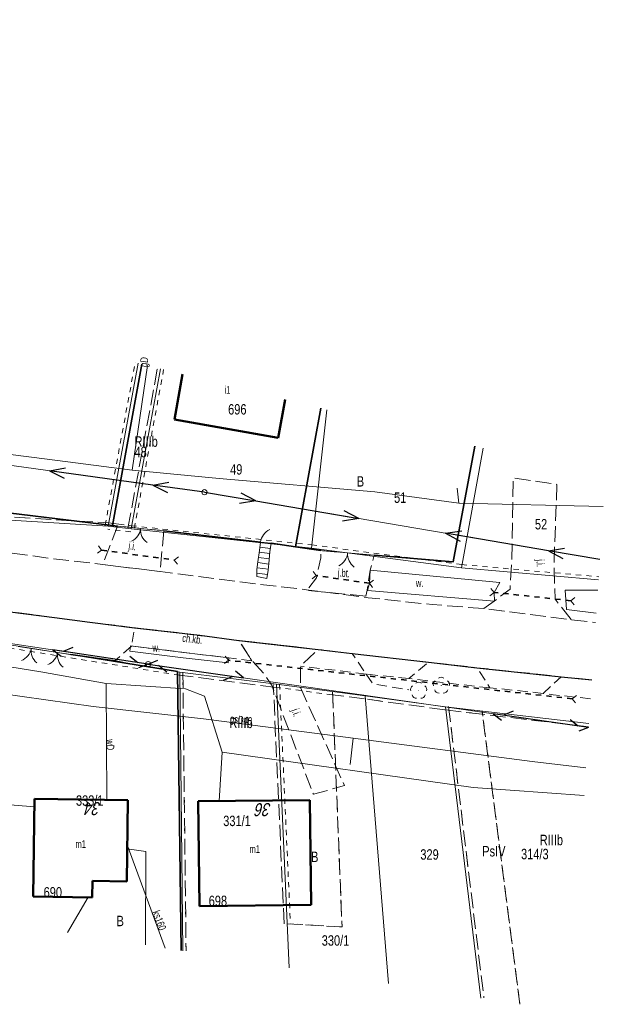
# Model space of a CAD drawing. Header units: metres. Extents: x 7428509 to 7430603, y 5527625 to 5529161.
# Tile 11 of 29: x 7429040 to 7429096, y 5528982 to 5529077. Entities that reach past the tile are written whole.
import ezdxf
from ezdxf.enums import TextEntityAlignment as Align

# ---------------------------------------------------------------- set-up
doc = ezdxf.new("R2010")
doc.units = ezdxf.units.M
doc.header["$MEASUREMENT"] = 0
for name, pattern in [('0.5_0.5', [1, 0.5, -0.5]), ('1.0_0.5', [1.5, 1, -0.5]), ('1.5_0.5', [2, 1.5, -0.5]), ('219-500', [0]), ('egkk-500', [2, 1.5, -0.5]), ('egug-500', [1, 0.5, -0.5]), ('otkz_500', [1, 0.5, -0.5]), ('otob_500', [0]), ('otof_500', [0]), ('suep_nn_500', [0]), ('sutp_500', [0])]:
    doc.linetypes.add(name, pattern=pattern)
doc.layers.get('0').update_dxf_attribs({"color": 2, "linetype": 'CONTINUOUS', "lineweight": 5})
for name, color, linetype in [('210-oznaczenie konturu użytku gruntowego', 7, 'CONTINUOUS'), ('211-numer działki ewidencyjnej', 7, 'CONTINUOUS'), ('217-Granica konturu po granicy działki', 7, 'CONTINUOUS'), ('217-kontur klasyfikacyjny', 7, 'CONTINUOUS'), ('218-Granica użytku po granicy działki', 7, 'CONTINUOUS'), ('218-kontur użytku gruntowego', 7, 'CONTINUOUS'), ('219-działka ewidencyjna', 7, 'CONTINUOUS'), ('238-Punkt adresowy budynku', 7, 'CONTINUOUS'), ('312-budynek ewidencyjny', 7, 'CONTINUOUS'), ('312-oznaczenie budynku ewidencyjnego', 7, 'CONTINUOUS'), ('312-oznaczenie budynku ewidencyjnego-Atr117', 7, 'CONTINUOUS'), ('brama', 7, 'CONTINUOUS'), ('chodnik', 7, 'CONTINUOUS'), ('chodnik-Atr17', 7, 'CONTINUOUS'), ('drzewo liściaste', 7, 'CONTINUOUS'), ('furtka', 7, 'CONTINUOUS'), ('jezdnia', 7, 'CONTINUOUS'), ('jezdnia-Atr17', 7, 'CONTINUOUS'), ('krawężnik', 7, 'CONTINUOUS'), ('ogrodzenie trwałe', 7, 'CONTINUOUS'), ('przepust', 7, 'CONTINUOUS'), ('przewód elektroenergetyczny niskiego napięcia', 7, 'CONTINUOUS'), ('przewód gazowy', 7, 'CONTINUOUS'), ('przewód gazowy-Atr1', 7, 'CONTINUOUS'), ('przewód kanalizacyjny', 7, 'CONTINUOUS'), ('przewód kanalizacyjny-Atr1', 7, 'CONTINUOUS'), ('przewód telekomunikacyjny napowietrzny', 7, 'CONTINUOUS'), ('przewód wodociągowy', 7, 'CONTINUOUS'), ('przewód wodociągowy-Atr1', 7, 'CONTINUOUS'), ('rów przydrożny (linia)', 7, 'CONTINUOUS'), ('rów przydrożny (linia)-Atr17', 7, 'CONTINUOUS'), ('rów przydrożny (poligon)', 7, 'CONTINUOUS'), ('rów przydrożny (poligon)-Atr17', 7, 'CONTINUOUS'), ('schody w ciągu komunikacyjnym', 7, 'CONTINUOUS'), ('słup przewodów napowietrznych', 7, 'CONTINUOUS')]:
    doc.layers.add(name, color=color, linetype=linetype)
doc.styles.get("Standard").update_dxf_attribs({"font": 'Working1250', "width": 0.75})
doc.linetypes.add('902-500', pattern='A,3.75,0,[1,ksztalty.shx,S=0.5,R=0,X=0,Y=0],3.75', length=7.5)

# ---------------------------------------------------------------- blocks, each defined once
blk = doc.blocks.new('US15')
at = {"color": 0, "linetype": 'Continuous', "lineweight": 13}
blk.add_circle((0, 0), 0.25, dxfattribs=at)
blk = doc.blocks.new('OP021')
at = {"linetype": 'Continuous', "lineweight": 13}
h = blk.add_hatch(color=0, dxfattribs=at)
edge = h.paths.add_edge_path()
edge.add_arc((0, 0), 0.05, 0, 360)
at = {"color": 0, "linetype": 'Continuous', "lineweight": 13}
for centre, start, end in [((-0.38, 0.124), 121.308, 202.548), ((0, 0.4), 49.272, 130.728), ((0.38, 0.124), 337.452, 58.692), ((-0.235, -0.324), 193.221, 274.871), ((0.235, -0.324), 265.129, 346.779)]:
    blk.add_arc(centre, 0.4, start, end, dxfattribs=at)
blk = doc.blocks.new('OK02')
at = {"color": 0, "linetype": 'Continuous', "lineweight": 0}
for centre, start, end in [((-1.5, 0), 0, 60), ((1.5, 0), 120, 180)]:
    blk.add_arc(centre, 1.5, start, end, dxfattribs=at)
blk = doc.blocks.new('IB05')
at = {"color": 0, "linetype": 'Continuous', "lineweight": 13}
for q in [(0.354, 0.354), (0.354, -0.354)]:
    blk.add_line((0, 0), q, dxfattribs=at)
blk = doc.blocks.new('OK04')
at = {"color": 0, "linetype": 'Continuous', "lineweight": 0}
blk.add_arc((1.5, 0.001), 1.5, 120, 180, dxfattribs=at)
blk = doc.blocks.new('SUEP1')
at = {"color": 0, "linetype": 'Continuous'}
for p, q in [((0, 0), (5, 0)), ((5, 0), (3.5, 0.5)), ((5, 0), (3.5, -0.5)), ((5, 0), (15, 0)), ((15, 0), (13.5, 0.5)), ((15, 0), (13.5, -0.5))]:
    blk.add_line(p, q, dxfattribs=at)
blk = doc.blocks.new('SUTP')
at = {"color": 0, "linetype": 'Continuous'}
for p, q in [((0, 0), (0.866, 0.5)), ((0, 0), (9.232, 0)), ((1.866, -0.5), (1, 0)), ((7.366, -0.5), (8.232, 0)), ((9.232, 0), (8.366, 0.5))]:
    blk.add_line(p, q, dxfattribs=at)

msp = doc.modelspace()

# ---------------------------------------------------------------- linework, layer by layer
at = {"layer": '217-Granica konturu po granicy działki', "color": 3, "linetype": '1.5_0.5', "lineweight": 18}
for p, q in [((7429050.815, 5529027.974), (7429053.643, 5529043.321)), ((7429053.643, 5529043.321), (7429053.643, 5529043.321)), ((7429053.643, 5529043.321), (7429053.643, 5529043.321)), ((7429037.958, 5529029.149), (7429048.938, 5529028.489)), ((7429048.938, 5529028.489), (7429048.938, 5529028.489)), ((7429048.938, 5529028.489), (7429048.938, 5529028.489)), ((7429048.957, 5529028.488), (7429048.957, 5529028.488)), ((7429048.957, 5529028.488), (7429048.957, 5529028.488)), ((7429048.957, 5529028.488), (7429051.147, 5529028.218)), ((7429050.815, 5529027.974), (7429050.815, 5529027.974)), ((7429050.815, 5529027.974), (7429050.815, 5529027.974)), ((7429051.147, 5529028.218), (7429051.147, 5529028.218)), ((7429051.147, 5529028.218), (7429051.147, 5529028.218)), ((7429065.002, 5529012.712), (7429055.732, 5529013.882)), ((7429055.732, 5529013.882), (7429055.732, 5529013.882)), ((7429055.732, 5529013.882), (7429055.732, 5529013.882)), ((7429056.07, 5529014.184), (7429056.07, 5529014.184)), ((7429056.07, 5529014.184), (7429056.07, 5529014.184)), ((7429056.07, 5529014.184), (7429056.381, 5528987.453)), ((7429065.78, 5528990.037), (7429064.74, 5529012.997)), ((7429064.74, 5529012.997), (7429064.74, 5529012.997)), ((7429064.74, 5529012.997), (7429064.74, 5529012.997)), ((7429065.002, 5529012.712), (7429065.002, 5529012.712)), ((7429065.002, 5529012.712), (7429065.002, 5529012.712)), ((7429073.492, 5529011.612), (7429070.382, 5529012.012)), ((7429070.382, 5529012.012), (7429070.382, 5529012.012)), ((7429070.382, 5529012.012), (7429070.382, 5529012.012)), ((7429081.19, 5529010.563), (7429073.49, 5529011.613)), ((7429073.49, 5529011.613), (7429073.49, 5529011.613)), ((7429073.49, 5529011.613), (7429073.49, 5529011.613)), ((7429073.492, 5529011.612), (7429073.492, 5529011.612)), ((7429073.492, 5529011.612), (7429073.492, 5529011.612)), ((7429081.528, 5529010.896), (7429081.528, 5529010.896)), ((7429081.528, 5529010.896), (7429081.528, 5529010.896)), ((7429081.528, 5529010.896), (7429084.917, 5528982.951)), ((7429081.19, 5529010.563), (7429081.19, 5529010.563)), ((7429081.19, 5529010.563), (7429081.19, 5529010.563)), ((7429084.715, 5529010.142), (7429081.195, 5529010.562)), ((7429081.195, 5529010.562), (7429081.195, 5529010.562)), ((7429081.195, 5529010.562), (7429081.195, 5529010.562)), ((7429084.715, 5529010.142), (7429084.715, 5529010.142)), ((7429084.715, 5529010.142), (7429084.715, 5529010.142)), ((7429094.947, 5529008.935), (7429084.715, 5529010.142)), ((7429084.715, 5529010.142), (7429084.715, 5529010.142)), ((7429084.715, 5529010.142), (7429084.715, 5529010.142)), ((7429094.947, 5529008.935), (7429094.947, 5529008.935)), ((7429094.947, 5529008.935), (7429094.947, 5529008.935)), ((7429065.78, 5528990.037), (7429065.78, 5528990.037)), ((7429065.78, 5528990.037), (7429065.78, 5528990.037)), ((7429056.381, 5528987.453), (7429056.381, 5528987.453)), ((7429056.381, 5528987.453), (7429056.381, 5528987.453)), ((7429084.917, 5528982.951), (7429084.917, 5528982.951)), ((7429084.917, 5528982.951), (7429084.917, 5528982.951))]:
    msp.add_line(p, q, dxfattribs=at)
at = {"layer": '217-kontur klasyfikacyjny', "color": 92, "linetype": 'egkk-500', "lineweight": 18, "flags": 128}
for points in [[(7429070.42, 5529012.31), (7429071.33, 5528989.74)], [(7429088.372, 5528982.319), (7429084.75, 5529010.44)], [(7429071.33, 5528989.74), (7429066.08, 5528990.05)]]:
    msp.add_lwpolyline(points, dxfattribs=at)
at = {"layer": '218-Granica użytku po granicy działki', "color": 3, "linetype": '0.5_0.5', "lineweight": 18}
for p, q in [((7429048.625, 5529028.244), (7429051.504, 5529043.847)), ((7429051.504, 5529043.847), (7429051.504, 5529043.847)), ((7429051.504, 5529043.847), (7429051.504, 5529043.847)), ((7429054.233, 5529043.213), (7429051.405, 5529027.866)), ((7429054.233, 5529043.213), (7429054.233, 5529043.213)), ((7429054.233, 5529043.213), (7429054.233, 5529043.213)), ((7429037.958, 5529029.149), (7429048.938, 5529028.489)), ((7429048.625, 5529028.244), (7429048.625, 5529028.244)), ((7429048.625, 5529028.244), (7429048.625, 5529028.244)), ((7429051.073, 5529027.622), (7429048.883, 5529027.892)), ((7429048.883, 5529027.892), (7429048.883, 5529027.892)), ((7429048.883, 5529027.892), (7429048.883, 5529027.892)), ((7429048.938, 5529028.489), (7429048.938, 5529028.489)), ((7429048.938, 5529028.489), (7429048.938, 5529028.489)), ((7429051.073, 5529027.622), (7429051.073, 5529027.622)), ((7429051.073, 5529027.622), (7429051.073, 5529027.622)), ((7429051.142, 5529028.218), (7429051.142, 5529028.218)), ((7429051.142, 5529028.218), (7429051.142, 5529028.218)), ((7429051.142, 5529028.218), (7429068.422, 5529026.378)), ((7429051.405, 5529027.866), (7429051.405, 5529027.866)), ((7429051.405, 5529027.866), (7429051.405, 5529027.866)), ((7429068.422, 5529026.378), (7429068.422, 5529026.378)), ((7429068.422, 5529026.378), (7429068.422, 5529026.378)), ((7429068.429, 5529026.377), (7429068.429, 5529026.377)), ((7429068.429, 5529026.377), (7429068.429, 5529026.377)), ((7429068.429, 5529026.377), (7429082.799, 5529024.487)), ((7429082.786, 5529024.489), (7429082.786, 5529024.489)), ((7429082.786, 5529024.489), (7429082.786, 5529024.489)), ((7429082.786, 5529024.489), (7429095.921, 5529023.33)), ((7429082.799, 5529024.487), (7429082.799, 5529024.487)), ((7429082.799, 5529024.487), (7429082.799, 5529024.487)), ((7429095.921, 5529023.33), (7429095.921, 5529023.33)), ((7429095.921, 5529023.33), (7429095.921, 5529023.33)), ((7429055.723, 5529013.884), (7429035.843, 5529017.064)), ((7429055.723, 5529013.884), (7429055.723, 5529013.884)), ((7429055.723, 5529013.884), (7429055.723, 5529013.884)), ((7429065.002, 5529012.712), (7429055.732, 5529013.882)), ((7429055.732, 5529013.882), (7429055.732, 5529013.882)), ((7429055.732, 5529013.882), (7429055.732, 5529013.882)), ((7429056.07, 5529014.184), (7429056.07, 5529014.184)), ((7429056.07, 5529014.184), (7429056.07, 5529014.184)), ((7429056.07, 5529014.184), (7429056.381, 5528987.453)), ((7429070.381, 5529012.013), (7429065.001, 5529012.713)), ((7429065.001, 5529012.713), (7429065.001, 5529012.713)), ((7429065.001, 5529012.713), (7429065.001, 5529012.713)), ((7429065.002, 5529012.712), (7429065.002, 5529012.712)), ((7429065.002, 5529012.712), (7429065.002, 5529012.712)), ((7429065.34, 5529013.023), (7429065.34, 5529013.023)), ((7429065.34, 5529013.023), (7429065.34, 5529013.023)), ((7429065.34, 5529013.023), (7429066.38, 5528990.063)), ((7429070.381, 5529012.013), (7429070.381, 5529012.013)), ((7429070.381, 5529012.013), (7429070.381, 5529012.013)), ((7429073.492, 5529011.612), (7429070.382, 5529012.012)), ((7429070.382, 5529012.012), (7429070.382, 5529012.012)), ((7429070.382, 5529012.012), (7429070.382, 5529012.012)), ((7429081.19, 5529010.563), (7429073.49, 5529011.613)), ((7429073.49, 5529011.613), (7429073.49, 5529011.613)), ((7429073.49, 5529011.613), (7429073.49, 5529011.613)), ((7429073.492, 5529011.612), (7429073.492, 5529011.612)), ((7429073.492, 5529011.612), (7429073.492, 5529011.612)), ((7429081.528, 5529010.896), (7429081.528, 5529010.896)), ((7429081.528, 5529010.896), (7429081.528, 5529010.896)), ((7429081.528, 5529010.896), (7429084.917, 5528982.951)), ((7429081.19, 5529010.563), (7429081.19, 5529010.563)), ((7429081.19, 5529010.563), (7429081.19, 5529010.563)), ((7429084.715, 5529010.142), (7429081.195, 5529010.562)), ((7429081.195, 5529010.562), (7429081.195, 5529010.562)), ((7429081.195, 5529010.562), (7429081.195, 5529010.562)), ((7429094.947, 5529008.935), (7429084.715, 5529010.142)), ((7429084.715, 5529010.142), (7429084.715, 5529010.142)), ((7429084.715, 5529010.142), (7429084.715, 5529010.142)), ((7429084.715, 5529010.142), (7429084.715, 5529010.142)), ((7429084.715, 5529010.142), (7429084.715, 5529010.142)), ((7429094.947, 5529008.935), (7429094.947, 5529008.935)), ((7429094.947, 5529008.935), (7429094.947, 5529008.935)), ((7429066.38, 5528990.063), (7429066.38, 5528990.063)), ((7429066.38, 5528990.063), (7429066.38, 5528990.063)), ((7429056.381, 5528987.453), (7429056.381, 5528987.453)), ((7429056.381, 5528987.453), (7429056.381, 5528987.453)), ((7429084.917, 5528982.951), (7429084.917, 5528982.951)), ((7429084.917, 5528982.951), (7429084.917, 5528982.951))]:
    msp.add_line(p, q, dxfattribs=at)
at = {"layer": '218-kontur użytku gruntowego', "color": 3, "linetype": 'egug-500', "lineweight": 18, "flags": 128}
for points in [[(7429071.33, 5528989.74), (7429070.42, 5529012.31)], [(7429084.75, 5529010.44), (7429088.372, 5528982.319)], [(7429066.08, 5528990.05), (7429071.33, 5528989.74)]]:
    msp.add_lwpolyline(points, dxfattribs=at)
at = {"layer": '219-działka ewidencyjna', "color": 7, "linetype": '219-500', "lineweight": 18, "flags": 128}
for points in [[(7429048.92, 5529028.19), (7429051.799, 5529043.793)], [(7429051.11, 5529027.92), (7429053.938, 5529043.267)], [(7429068.39, 5529026.08), (7429069.869, 5529039.345)], [(7429082.76, 5529024.19), (7429084.838, 5529035.661)], [(7429037.94, 5529028.85), (7429048.92, 5529028.19)], [(7429048.92, 5529028.19), (7429051.11, 5529027.92)], [(7429051.11, 5529027.92), (7429068.39, 5529026.08)], [(7429068.39, 5529026.08), (7429082.76, 5529024.19)], [(7429082.76, 5529024.19), (7429095.895, 5529023.031)], [(7429055.77, 5529014.18), (7429035.89, 5529017.36)], [(7429065.04, 5529013.01), (7429055.77, 5529014.18)], [(7429055.77, 5529014.18), (7429056.081, 5528987.449)], [(7429073.53, 5529011.91), (7429065.04, 5529013.01)], [(7429065.04, 5529013.01), (7429066.271, 5528985.83)], [(7429073.53, 5529011.91), (7429075.788, 5528984.318)], [(7429073.53, 5529011.91), (7429081.23, 5529010.86)], [(7429081.23, 5529010.86), (7429084.619, 5528982.915)], [(7429081.23, 5529010.86), (7429094.982, 5529009.236)]]:
    msp.add_lwpolyline(points, dxfattribs=at)
at = {"layer": '312-budynek ewidencyjny', "color": 7, "linetype": 'Continuous', "lineweight": 50, "flags": 128}
for points in [[(7429055.27, 5529038.41), (7429056.051, 5529042.747)], [(7429065.863, 5529040.331), (7429065.2, 5529036.64)], [(7429065.2, 5529036.64), (7429055.27, 5529038.41)], [(7429041.73, 5528992.65), (7429041.86, 5529002.03)], [(7429041.86, 5529002.03), (7429050.81, 5529001.91)], [(7429050.81, 5529001.91), (7429050.7, 5528994.11)], [(7429057.54, 5529001.79), (7429068.25, 5529001.91)], [(7429057.66, 5528991.74), (7429057.54, 5529001.79)], [(7429068.25, 5529001.91), (7429068.37, 5528991.86)], [(7429047.4, 5528994.15), (7429047.38, 5528992.57)], [(7429050.7, 5528994.11), (7429047.4, 5528994.15)], [(7429047.38, 5528992.57), (7429041.73, 5528992.65)], [(7429068.37, 5528991.86), (7429057.66, 5528991.74)]]:
    msp.add_lwpolyline(points, dxfattribs=at)
at = {"layer": 'brama', "color": 7, "linetype": 'otob_500', "lineweight": 18, "flags": 128}
for points in [[(7429054.24, 5529027.74), (7429049.82, 5529028.19)], [(7429074.42, 5529025.39), (7429069.31, 5529025.83)], [(7429045.33, 5529015.86), (7429042.8, 5529016.26), (7429040.28, 5529016.65)]]:
    msp.add_lwpolyline(points, dxfattribs=at)
at = {"layer": 'chodnik', "color": 7, "linetype": '1.0_0.5', "lineweight": 18, "flags": 128}
msp.add_lwpolyline([(7429062.69, 5529015.27), (7429056.19, 5529016.07), (7429051.14, 5529016.68), (7429051.45, 5529018.44), (7429061.43, 5529017.22)], close=True, dxfattribs=at)
for points in [[(7429051.14, 5529016.68), (7429049.57, 5529015.25)], [(7429077.74, 5529013.56), (7429073.64, 5529013.98), (7429072.3, 5529015.95)], [(7429073.64, 5529013.98), (7429067.36, 5529014.76)], [(7429085.5, 5529012.68), (7429084.41, 5529012.78), (7429077.74, 5529013.56), (7429079.6, 5529015.14)], [(7429090.61, 5529012.14), (7429085.5, 5529012.68), (7429084.25, 5529014.6)], [(7429073.64, 5529013.98), (7429074.26, 5529013.06), (7429077.74, 5529012.48)], [(7429095.14, 5529011.63), (7429091.57, 5529012.01), (7429090.61, 5529012.14), (7429092.31, 5529013.74)]]:
    msp.add_lwpolyline(points, dxfattribs=at)
at = {"layer": 'furtka', "color": 7, "linetype": 'otof_500', "lineweight": 18, "flags": 128}
msp.add_lwpolyline([(7429063.52, 5529026.63), (7429064.54, 5529026.53)], dxfattribs=at)
at = {"layer": 'jezdnia', "color": 7, "linetype": '1.5_0.5', "lineweight": 18, "flags": 128}
for points in [[(7429091.92, 5529032.18), (7429091.63, 5529024.45), (7429091.74, 5529021.17), (7429093.3, 5529019.2), (7429084.9, 5529020.27), (7429087.43, 5529022.12), (7429087.6, 5529024.9), (7429087.72, 5529032.8)], [(7429054.24, 5529027.74), (7429053.91, 5529023.82), (7429048.39, 5529024.49), (7429049.82, 5529028.19)], [(7429073.6, 5529021.47), (7429067.95, 5529022.01), (7429068.87, 5529023.22), (7429069.29, 5529025.13), (7429069.31, 5529025.83), (7429074.42, 5529025.39), (7429074.03, 5529023.94), (7429073.73, 5529022.03)], [(7429067.34, 5529012.71), (7429071.55, 5529003.3), (7429068.58, 5529002.46), (7429064.58, 5529012.95), (7429063.83, 5529014.03), (7429062.69, 5529015.27), (7429061.43, 5529017.22), (7429069.03, 5529016.35), (7429067.36, 5529014.76)]]:
    msp.add_lwpolyline(points, close=True, dxfattribs=at)
msp.add_lwpolyline([(7429095.259, 5529013.423), (7429092.31, 5529013.74), (7429084.25, 5529014.6), (7429079.6, 5529015.14), (7429072.3, 5529015.95), (7429069.03, 5529016.35), (7429061.43, 5529017.22), (7429057.71, 5529017.71), (7429051.45, 5529018.44), (7429047.17, 5529018.96), (7429043.77, 5529019.41), (7429039.51, 5529019.97), (7429036.55, 5529020.42), (7429032.54, 5529020.97), (7429028.55, 5529021.62), (7429023.58, 5529022.42), (7429018.68, 5529023.28), (7429001, 5529026.47), (7429029.38, 5529026.98), (7429036.83, 5529026.01), (7429043.51, 5529025.06), (7429047.63, 5529024.59), (7429053.91, 5529023.82), (7429054.86, 5529023.7), (7429063.04, 5529022.65), (7429068.14, 5529022.05), (7429073.84, 5529021.31), (7429079.97, 5529020.66), (7429084.9, 5529020.27), (7429093.3, 5529019.2), (7429095.624, 5529018.946)], dxfattribs=at)
at = {"layer": 'krawężnik', "color": 7, "linetype": 'Continuous', "lineweight": 25, "flags": 128}
msp.add_lwpolyline([(7429001, 5529026.47), (7429018.68, 5529023.28), (7429023.58, 5529022.42), (7429028.55, 5529021.62), (7429032.54, 5529020.97), (7429036.55, 5529020.42), (7429039.51, 5529019.97), (7429043.77, 5529019.41), (7429047.17, 5529018.96), (7429051.45, 5529018.44), (7429057.71, 5529017.71), (7429061.43, 5529017.22), (7429069.03, 5529016.35), (7429072.3, 5529015.95), (7429079.6, 5529015.14), (7429084.25, 5529014.6), (7429092.31, 5529013.74), (7429095.259, 5529013.423)], dxfattribs=at)
at = {"layer": 'ogrodzenie trwałe', "color": 7, "linetype": '902-500', "lineweight": 35, "flags": 128}
for points in [[(7429021.79, 5529031.45), (7429035.1, 5529029.98), (7429049.32, 5529028.23), (7429052.138, 5529043.71)], [(7429064.54, 5529026.53), (7429066.88, 5529026.2), (7429069.293, 5529039.487)], [(7429074.42, 5529025.39), (7429081.98, 5529024.77), (7429084.061, 5529035.852)], [(7429049.32, 5529028.23), (7429049.82, 5529028.19)], [(7429054.24, 5529027.74), (7429063.52, 5529026.63)], [(7429066.88, 5529026.2), (7429069.31, 5529025.83)], [(7429045.33, 5529015.86), (7429049.57, 5529015.25), (7429050.61, 5529015.03), (7429055.56, 5529014.25)], [(7429055.56, 5529014.25), (7429055.91, 5528987.476)]]:
    msp.add_lwpolyline(points, dxfattribs=at)
at = {"layer": 'przepust', "color": 7, "linetype": 'otkz_500', "lineweight": 35, "flags": 128}
for points in [[(7429048.29, 5529025.88), (7429055.25, 5529024.93)], [(7429073.95, 5529022.7), (7429068.85, 5529023.44)], [(7429093.24, 5529021.03), (7429085.89, 5529021.82)], [(7429093.39, 5529011.62), (7429060.44, 5529015.31)]]:
    msp.add_lwpolyline(points, dxfattribs=at)
at = {"layer": 'przewód elektroenergetyczny niskiego napięcia', "color": 1, "linetype": 'suep_nn_500', "lineweight": 18, "flags": 128}
for points in [[(7429058.14, 5529031.43), (7429008.49, 5529038.31)], [(7429096.023, 5529024.97), (7429058.14, 5529031.43)]]:
    msp.add_lwpolyline(points, dxfattribs=at)
at = {"layer": 'przewód gazowy', "color": 52, "linetype": 'Continuous', "lineweight": 18, "flags": 128}
for points in [[(7429096.36, 5529030.056), (7429082.51, 5529030.39), (7429074.46, 5529031.48), (7429059.55, 5529032.74), (7429051.2, 5529033.55), (7429043.06, 5529034.59), (7429030.22, 5529036.22), (7429019.12, 5529037.06), (7429005.81, 5529039.2), (7428999.92, 5529040.33), (7428980.68, 5529044.38), (7428967.54, 5529046.87), (7428946.69, 5529052.73), (7428926, 5529058.04), (7428902.38, 5529063.88), (7428882.97, 5529069.65), (7428870.01, 5529073.05), (7428856.79, 5529076.75)], [(7428856.82, 5529050.41), (7428860.66, 5529049.44), (7428875.7, 5529047.92), (7428893.39, 5529045.44), (7428912.29, 5529042.96), (7428916.71, 5529041.68), (7428927.75, 5529036.62), (7428938.87, 5529034.22), (7428945.03, 5529032.49), (7428961.17, 5529026.39), (7428974.42, 5529022.11), (7428979.93, 5529020.32), (7428994.47, 5529017.68), (7429003.63, 5529016.19), (7429012.97, 5529015.14), (7429028.55, 5529013.23), (7429038.38, 5529012.15), (7429047.47, 5529010.87), (7429058.05, 5529009.69), (7429072.39, 5529007.84), (7429089.54, 5529005.61), (7429094.702, 5529005.008)], [(7429051.2, 5529033.55), (7429052.67, 5529043.579)], [(7429082.51, 5529030.39), (7429082.35, 5529031.81)], [(7429038.38, 5529012.15), (7429038.19, 5529005.3), (7429038.32, 5529001.53), (7429041.85, 5529001.25)], [(7429072.39, 5529007.84), (7429072.11, 5529005.32)]]:
    msp.add_lwpolyline(points, dxfattribs=at)
at = {"layer": 'przewód kanalizacyjny', "color": 34, "linetype": 'Continuous', "lineweight": 18, "flags": 128}
for points in [[(7429050.75, 5528997.61), (7429054.387, 5528987.718)], [(7429045.005, 5528989.208), (7429047.01, 5528992.58)]]:
    msp.add_lwpolyline(points, dxfattribs=at)
at = {"layer": 'przewód telekomunikacyjny napowietrzny', "color": 30, "linetype": 'sutp_500', "lineweight": 18, "flags": 128}
for points in [[(7429005.02, 5529022.1), (7429052.75, 5529014.95)], [(7429052.75, 5529014.95), (7429094.958, 5529008.878)], [(7429094.958, 5529008.878), (7429052.75, 5529014.95)]]:
    msp.add_lwpolyline(points, dxfattribs=at)
at = {"layer": 'przewód wodociągowy', "color": 5, "linetype": 'Continuous', "lineweight": 18, "flags": 128}
for points in [[(7428981.019, 5528999.373), (7428983.35, 5529015.44), (7428986.39, 5529015.23), (7428999.76, 5529021.09), (7429001.04, 5529020.88), (7429042.47, 5529014.21), (7429048.71, 5529013.09), (7429056.33, 5529012.59), (7429058.14, 5529011.86), (7429059.83, 5529006.51)], [(7429048.78, 5529001.95), (7429048.71, 5529013.09)], [(7429059.55, 5529001.81), (7429059.83, 5529006.51)], [(7429059.83, 5529006.51), (7429083.88, 5529003.11), (7429094.525, 5529002.341)], [(7429052.505, 5528988.017), (7429052.53, 5528996.97), (7429050.75, 5528997.23)]]:
    msp.add_lwpolyline(points, dxfattribs=at)
at = {"layer": 'rów przydrożny (linia)', "color": 0, "linetype": 'CONTINUOUS', "lineweight": 18}
for p, q in [((7429050.999, 5529016.192), (7429051.03, 5529016.44)), ((7429051.061, 5529016.688), (7429051.03, 5529016.44)), ((7429056.15, 5529016.058), (7429051.061, 5529016.688)), ((7429056.09, 5529015.562), (7429050.999, 5529016.192)), ((7429060.411, 5529015.062), (7429056.09, 5529015.562)), ((7429060.469, 5529015.558), (7429056.15, 5529016.058)), ((7429060.469, 5529015.558), (7429060.44, 5529015.31)), ((7429060.411, 5529015.062), (7429060.44, 5529015.31))]:
    msp.add_line(p, q, dxfattribs=at)
at = {"layer": 'rów przydrożny (poligon)', "color": 7, "linetype": 'Continuous', "lineweight": 18, "flags": 128}
msp.add_lwpolyline([(7429074.03, 5529023.94), (7429086.44, 5529022.76), (7429085.89, 5529021.82), (7429085.92, 5529020.99), (7429073.78, 5529022.01), (7429073.95, 5529022.7)], close=True, dxfattribs=at)
msp.add_lwpolyline([(7429095.683, 5529019.824), (7429092.84, 5529020.19), (7429092.7, 5529022.05), (7429095.83, 5529022.053)], dxfattribs=at)
at = {"layer": 'schody w ciągu komunikacyjnym', "color": 7, "linetype": 'Continuous', "lineweight": 18}
for p, q in [((7429063.26, 5529024.74), (7429063.41, 5529025.85)), ((7429063.41, 5529025.85), (7429063.52, 5529026.63)), ((7429063.45, 5529026.16), (7429064.46, 5529026.04)), ((7429063.52, 5529026.63), (7429064.54, 5529026.53)), ((7429064.54, 5529026.53), (7429064.41, 5529025.7)), ((7429063.32, 5529025.17), (7429064.36, 5529025.04)), ((7429063.39, 5529025.67), (7429064.4, 5529025.54)), ((7429064.41, 5529025.7), (7429064.32, 5529024.6)), ((7429063.16, 5529023.34), (7429063.17, 5529024.03)), ((7429063.17, 5529024.03), (7429063.26, 5529024.74)), ((7429063.19, 5529024.18), (7429064.27, 5529024.04)), ((7429063.25, 5529024.68), (7429064.31, 5529024.54)), ((7429064.26, 5529023.94), (7429064.11, 5529023.17)), ((7429064.32, 5529024.6), (7429064.26, 5529023.94)), ((7429063.16, 5529023.68), (7429064.18, 5529023.55)), ((7429064.11, 5529023.17), (7429063.16, 5529023.34))]:
    msp.add_line(p, q, dxfattribs=at)

# ---------------------------------------------------------------- block references
at = {"layer": 'brama', "color": 7, "linetype": 'Continuous', "lineweight": 18}
for p, rotation in [((7429052.03, 5529027.965), 174.187), ((7429071.865, 5529025.61), 175.079), ((7429041.54, 5529016.455), 171.203), ((7429044.065, 5529016.06), 171.016)]:
    msp.add_blockref('OK02', p, dxfattribs=dict(at, rotation=rotation))
at = {"layer": 'drzewo liściaste', "color": 94, "linetype": 'Continuous', "lineweight": 18}
for p in [(7429080.83, 5529012.89), (7429078.67, 5529012.4)]:
    msp.add_blockref('OP021', p, dxfattribs=at)
at = {"layer": 'furtka', "color": 7, "linetype": 'Continuous', "lineweight": 18, "rotation": 354.4010000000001}
msp.add_blockref('OK04', (7429063.52, 5529026.63), dxfattribs=at)
at = {"layer": 'przepust', "color": 7, "linetype": 'Continuous', "lineweight": 35}
for p, rotation in [((7429048.29, 5529025.88), 172.227), ((7429055.25, 5529024.93), 352.227), ((7429068.85, 5529023.44), 171.744), ((7429073.95, 5529022.7), 351.744), ((7429085.89, 5529021.82), 173.865), ((7429093.24, 5529021.03), 353.865), ((7429060.44, 5529015.31), 173.61), ((7429093.39, 5529011.62), 353.61)]:
    msp.add_blockref('IB05', p, dxfattribs=dict(at, rotation=rotation))
at = {"layer": 'przewód elektroenergetyczny niskiego napięcia', "color": 1, "linetype": 'Continuous', "lineweight": 18}
for p, rotation in [((7429058.14, 5529031.43), 172.111), ((7429058.14, 5529031.43), 350.323), ((7429096.023, 5529024.97), 170.323)]:
    msp.add_blockref('SUEP1', p, dxfattribs=dict(at, rotation=rotation))
at = {"layer": 'przewód telekomunikacyjny napowietrzny', "color": 30, "linetype": 'Continuous', "lineweight": 18}
for p, rotation in [((7429052.75, 5529014.95), 171.48), ((7429052.75, 5529014.95), 351.814), ((7429094.958, 5529008.878), 171.814)]:
    msp.add_blockref('SUTP', p, dxfattribs=dict(at, rotation=rotation))
at = {"layer": 'słup przewodów napowietrznych', "color": 7, "linetype": 'Continuous', "lineweight": 18}
for p in [(7429058.14, 5529031.43), (7429052.75, 5529014.95)]:
    msp.add_blockref('US15', p, dxfattribs=at)

# ---------------------------------------------------------------- texts
at = {"layer": '210-oznaczenie konturu użytku gruntowego', "color": 3, "linetype": 'Continuous', "lineweight": 18, "width": 0.79}
for s, p in [('RIIIb', (7429051.44, 5529035.79)), ('B', (7429072.74, 5529031.97)), ('RIIIb', (7429060.53, 5529008.81)), ('RIIIb', (7429090.27, 5528997.58)), ('PsIV', (7429084.76, 5528996.5)), ('B', (7429068.36, 5528995.96)), ('B', (7429049.72, 5528989.81))]:
    msp.add_text(s, height=1, dxfattribs=at).set_placement(p)
at = {"layer": '211-numer działki ewidencyjnej', "color": 7, "linetype": 'Continuous', "lineweight": 18, "width": 0.79}
for s, p in [('48', (7429051.44, 5529035.79)), ('49', (7429060.6, 5529034.12)), ('51', (7429076.31, 5529031.41)), ('52', (7429089.81, 5529028.86)), ('333/1', (7429045.83, 5529002.36)), ('329', (7429078.83, 5528997.19)), ('314/3', (7429088.48, 5528997.23))]:
    msp.add_text(s, height=1, dxfattribs=at).set_placement(p, align=Align.TOP_LEFT)
for s, p in [('331/1', (7429059.94, 5528999.41)), ('330/1', (7429069.38, 5528987.94))]:
    msp.add_text(s, height=1, dxfattribs=at).set_placement(p)
at = {"layer": '238-Punkt adresowy budynku', "color": 7, "linetype": 'Continuous', "lineweight": 25, "oblique": 15, "width": 0.79}
for s, rotation, p in [('34', 179.112, (7429048.26, 5529001.7)), ('36', 180.539, (7429064.57, 5529001.62))]:
    msp.add_text(s, height=1.25, rotation=rotation, dxfattribs=at).set_placement(p)
at = {"layer": '312-oznaczenie budynku ewidencyjnego', "color": 7, "linetype": 'Continuous', "lineweight": 18, "width": 0.79}
msp.add_text('696', height=1, dxfattribs=at).set_placement((7429060.41, 5529038.88))
for s, p in [('690', (7429042.73, 5528993.56)), ('698', (7429058.55, 5528992.74))]:
    msp.add_text(s, height=1, dxfattribs=at).set_placement(p, align=Align.TOP_LEFT)
at = {"layer": '312-oznaczenie budynku ewidencyjnego-Atr117', "color": 7, "width": 0.667}
msp.add_text('i1', height=0.75, dxfattribs=at).set_placement((7429060.34, 5529041.25), align=Align.MIDDLE_CENTER)
for p in [(7429046.28, 5528997.31), (7429062.96, 5528996.83)]:
    msp.add_text('m1', height=0.75, dxfattribs=at).set_placement(p, align=Align.CENTER)
at = {"layer": 'chodnik-Atr17', "color": 7, "width": 0.667}
msp.add_text('ch.kb.', height=0.75, rotation=353.03, dxfattribs=at).set_placement((7429055.98, 5529017.1))
at = {"layer": 'jezdnia-Atr17', "color": 7, "width": 0.667}
for s, rotation, p in [('j.i.', 352.711, (7429050.83, 5529025.95)), ('j.i.', 272.935, (7429089.94, 5529024.98)), ('j.bt.', 355.068, (7429070.89, 5529023.36)), ('j.i.', 289.179, (7429066.47, 5529010.53))]:
    msp.add_text(s, height=0.75, rotation=rotation, dxfattribs=at).set_placement(p)
at = {"layer": 'przewód gazowy-Atr1', "color": 40, "width": 0.667}
for s, rotation, p in [('gD', 81.604, (7429052.65, 5529043.41)), ('gsD40', 352.565, (7429060.56, 5529009.36))]:
    msp.add_text(s, height=0.75, rotation=rotation, dxfattribs=at).set_placement(p)
at = {"layer": 'przewód kanalizacyjny-Atr1', "color": 34, "width": 0.667}
msp.add_text('ks160', height=0.75, rotation=290.188, dxfattribs=at).set_placement((7429053.13, 5528991.15))
at = {"layer": 'przewód wodociągowy-Atr1', "color": 5, "width": 0.667}
msp.add_text('wD', height=0.75, rotation=-89.691, dxfattribs=at).set_placement((7429048.75, 5529007.74))
at = {"layer": 'rów przydrożny (linia)-Atr17', "color": 7, "width": 0.667}
msp.add_text('w.', height=0.75, dxfattribs=at).set_placement((7429053.16, 5529016.13))
at = {"layer": 'rów przydrożny (poligon)-Atr17', "color": 7, "width": 0.667}
msp.add_text('w.', height=0.75, dxfattribs=at).set_placement((7429078.4, 5529022.34))

doc.saveas('drawing.dxf')
